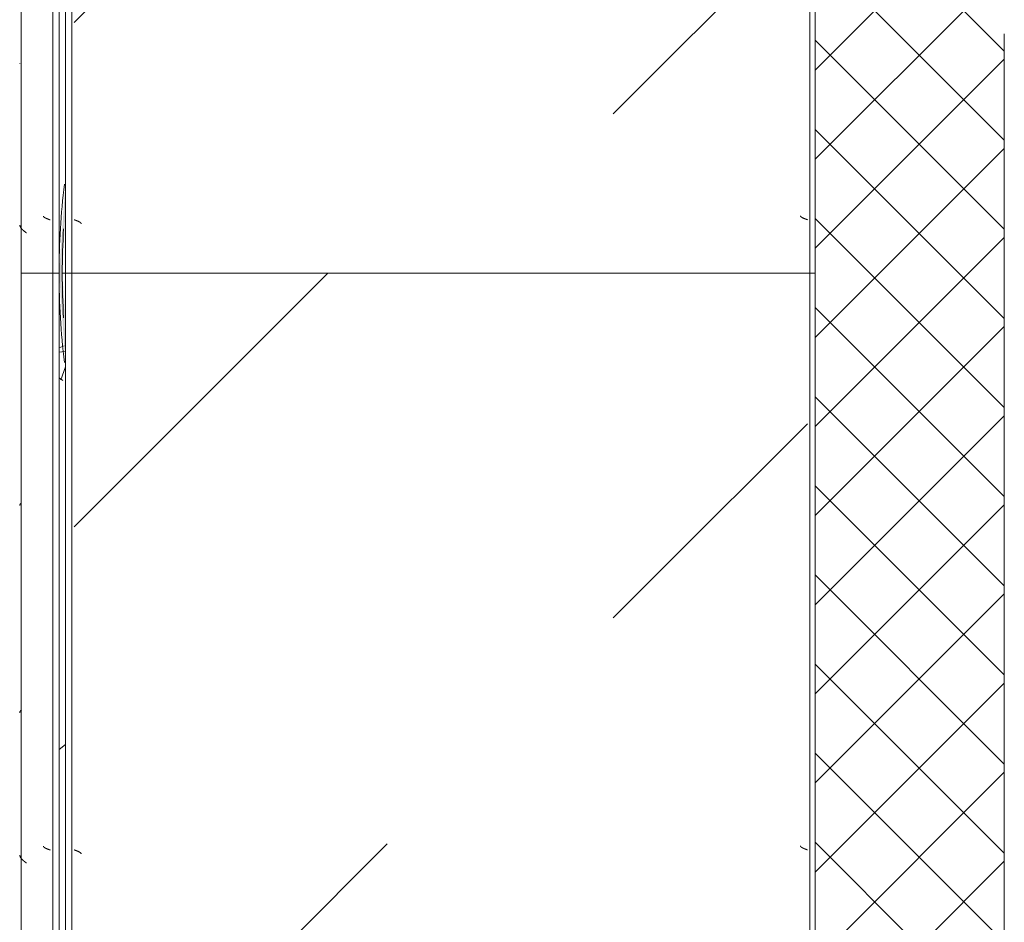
# Model space of a CAD drawing. Header units: millimetres. Extents: x -3267 to 40126, y 29201 to 102288.
# Tile 236 of 256: x 9044 to 9826, y 63164 to 63880. Entities that reach past the tile are written whole.
import ezdxf

# ---------------------------------------------------------------- set-up
doc = ezdxf.new("R2010")
doc.units = ezdxf.units.MM
for name, color, linetype, lineweight in [('A-WALL-____-MCUT', 7, 'Continuous', 9), ('A-WALL-____-PATT', 7, 'Continuous', 9), ('M-EQPM-____-OTLN', 7, 'Continuous', 9)]:
    doc.layers.add(name, color=color, linetype=linetype, lineweight=lineweight)

# ---------------------------------------------------------------- blocks, each defined once
blk = doc.blocks.new('1ЭПК - 1ЭПК-10653673-ВКК_02_К1_З_ЭОМ_кабель_')
at = {"layer": 'M-EQPM-____-OTLN', "true_color": 0xeaeaea}
blk.add_hatch(color=254, dxfattribs=at).paths.add_polyline_path([(-70.62, 595), (-24, 595.8), (0, 597.49), (49.74, 595), (70.62, 595), (0, 600), (-24, 598.3)])
at = {"layer": 'M-EQPM-____-OTLN', "color": 253, "true_color": 0xaaaaaa}
for radius, start, end in [(600, 90.00004, 96.76663), (597.49, 86.60632, 93.39375), (600, 83.23352, 89.99989)]:
    blk.add_arc((0, 0), radius, start, end, dxfattribs=at)
blk = doc.blocks.new('FP_141-ВКК_02_К1_З_ЭОМ_кабель_')
at = {"layer": 'M-EQPM-____-OTLN', "color": 253, "true_color": 0xaaaaaa}
for p, q in [((1600, 630.11), (0, 630.11)), ((166.44, 631.21), (166.36, 631.19)), ((166.52, 631.24), (166.44, 631.21)), ((166.59, 631.25), (166.52, 631.24)), ((166.67, 631.27), (166.59, 631.25)), ((166.75, 631.27), (166.67, 631.27)), ((166.82, 631.28), (166.75, 631.27))]:
    blk.add_line(p, q, dxfattribs=at)
blk = doc.blocks.new('ПР_Крышка пояса - Тип 1-V140-ВКК_02_К1_З_ЭОМ_кабель_')
at = {"layer": 'M-EQPM-____-OTLN', "true_color": 0xaaaaaa}
h = blk.add_hatch(dxfattribs=at)
h.set_pattern_fill('FP_66', color=253, style=0, pattern_type=2)
h.set_pattern_definition([(320.116, (-63960, 7884.42), (-31.8804, -362.8687), [38.035, -418.388]), (264.979, (-63960, 7884.4), (382.1136, 70.1924), [30.356, -333.911]), (10.409, (-63962.66, 7854.18), (350.2335, -292.6756), [32.376, -356.132]), (316.302, (-63858.4, 7884.4), (-84.086, -539.927), [57.037, -627.411]), (6.609, (-63865.4, 7839.4), (494.8554, -472.8508), [48.567, -534.241]), (261.148, (-63858.4, 7884.4), (494.8496, -472.857), [45.536, -500.899]), (291.079, (-63883.8, 7833.83), (-204.5313, -301.9806), [37.963, -417.597]), (235.89, (-63883.8, 7833.83), (368.3755, -123.0973), [30.394, -334.332]), (341.523, (-63900.84, 7808.66), (163.8489, -425.0748), [32.367, -356.032]), (307.614, (-63960, 7884.42), (169.11016, -6.15234), [16.721, -313.638, 16.721, -322.758, -335.679]), (307.614, (-63960, 7884.42), (169.11016, -6.15234), [-669.838, 16.721, -318.958]), (277.531, (-63960, 7884.42), (200.36217, -133.088), [16.696, -176.575, 16.696, -305.591, -127.751]), (277.531, (-63960, 7884.42), (200.36217, -133.088), [-515.558, 16.696, -111.055]), (237.393, (-63960, 7997.24), (-11.4573, -270.066), [16.715, -109.913, 16.715, -378.366, -524.242]), (237.393, (-63960, 7997.24), (-11.4573, -270.066), [-521.709, 16.715, -507.527]), (227.382, (-63960, 8047.83), (50.8514, -295.0393), [16.727, -148.004, 16.727, -618.375]), (227.382, (-63960, 8047.83), (50.8514, -295.0393), [-181.458, -245.829, 16.727, -355.819])])
h.paths.add_polyline_path([(0, 600), (0, 600), (84.49, 595), (1600, 595), (1600, 600), (0, 600)])
h.paths.add_polyline_path([(0, 595), (35.28, 595), (0, 597.49)])
at = {"layer": 'M-EQPM-____-OTLN', "color": 253, "true_color": 0xaaaaaa}
for p, q in [((0, 629.98), (0, 630.11)), ((0, 595), (0, 597.49))]:
    blk.add_line(p, q, dxfattribs=at)
blk.add_blockref('FP_141-ВКК_02_К1_З_ЭОМ_кабель_', (0, 0), dxfattribs=at)
blk = doc.blocks.new('FP_143-ВКК_02_К1_З_ЭОМ_кабель_')
at = {"layer": 'M-EQPM-____-OTLN', "color": 253, "true_color": 0xaaaaaa}
for p, q in [((1600, 630.11), (0, 630.11)), ((1251.28, 631.28), (1251.36, 631.27)), ((1251.36, 631.27), (1251.45, 631.26)), ((1251.45, 631.26), (1251.54, 631.25)), ((1251.54, 631.25), (1251.62, 631.23)), ((1251.62, 631.23), (1251.71, 631.21)), ((1251.71, 631.21), (1251.8, 631.18)), ((1251.8, 631.18), (1251.89, 631.15)), ((1251.89, 631.15), (1251.97, 631.12)), ((1251.97, 631.12), (1252.06, 631.08)), ((1252.06, 631.08), (1252.15, 631.04)), ((1252.15, 631.04), (1252.24, 630.99)), ((1252.24, 630.99), (1252.32, 630.94)), ((1252.32, 630.94), (1252.41, 630.89)), ((1252.41, 630.89), (1252.5, 630.83)), ((1252.5, 630.83), (1252.59, 630.77)), ((1252.59, 630.77), (1252.67, 630.71)), ((1252.67, 630.71), (1252.76, 630.64)), ((1252.76, 630.64), (1252.85, 630.57)), ((1252.85, 630.57), (1252.93, 630.49)), ((1252.93, 630.49), (1253.02, 630.41)), ((1253.02, 630.41), (1253.11, 630.33)), ((1253.11, 630.33), (1253.2, 630.24)), ((1253.2, 630.24), (1253.28, 630.15)), ((1253.28, 630.15), (1253.37, 630.06)), ((1253.37, 630.06), (1253.46, 629.96)), ((1415.65, 631.28), (1415.74, 631.27)), ((1415.74, 631.27), (1415.83, 631.26)), ((1415.83, 631.26), (1415.91, 631.25)), ((1415.91, 631.25), (1416, 631.23)), ((1416, 631.23), (1416.09, 631.21)), ((1416.09, 631.21), (1416.18, 631.18)), ((1416.18, 631.18), (1416.26, 631.15)), ((1416.26, 631.15), (1416.35, 631.12)), ((1416.35, 631.12), (1416.44, 631.08)), ((1416.44, 631.08), (1416.53, 631.04)), ((1416.53, 631.04), (1416.62, 630.99)), ((1416.62, 630.99), (1416.7, 630.94)), ((1416.7, 630.94), (1416.79, 630.88)), ((1416.79, 630.88), (1416.88, 630.83)), ((1416.88, 630.83), (1416.97, 630.76)), ((1416.97, 630.76), (1417.06, 630.7)), ((1417.06, 630.7), (1417.14, 630.63)), ((1417.14, 630.63), (1417.23, 630.55)), ((1417.23, 630.55), (1417.32, 630.48)), ((1417.32, 630.48), (1417.41, 630.4)), ((1417.41, 630.4), (1417.49, 630.31)), ((1417.49, 630.31), (1417.58, 630.22)), ((1417.58, 630.22), (1417.67, 630.13)), ((1417.67, 630.13), (1417.76, 630.04))]:
    blk.add_line(p, q, dxfattribs=at)
blk = doc.blocks.new('ПР_Крышка пояса - Тип 1-V142-ВКК_02_К1_З_ЭОМ_кабель_')
at = {"layer": 'M-EQPM-____-OTLN', "true_color": 0xaaaaaa}
h = blk.add_hatch(dxfattribs=at)
h.set_pattern_fill('FP_67', color=253, style=0, pattern_type=2)
h.set_pattern_definition([(320.116, (-62360, 7884.42), (-31.8804, -362.8687), [38.035, -418.388]), (264.979, (-62360, 7884.4), (382.1136, 70.1924), [30.356, -333.911]), (10.409, (-62362.66, 7854.18), (350.2335, -292.6756), [32.376, -356.132]), (316.302, (-62258.4, 7884.4), (-84.086, -539.927), [57.037, -627.411]), (6.609, (-62265.4, 7839.4), (494.8554, -472.8508), [48.567, -534.241]), (261.148, (-62258.4, 7884.4), (494.8496, -472.857), [45.536, -500.899]), (291.079, (-62283.8, 7833.83), (-204.5313, -301.9806), [37.963, -417.597]), (235.89, (-62283.8, 7833.83), (368.3755, -123.0973), [30.394, -334.332]), (341.523, (-62300.84, 7808.66), (163.8489, -425.0748), [32.367, -356.032]), (307.614, (-62360, 7884.42), (169.11016, -6.15234), [16.721, -313.638, 16.721, -322.758, -335.679]), (307.614, (-62360, 7884.42), (169.11016, -6.15234), [-669.838, 16.721, -318.958]), (277.531, (-62360, 7884.42), (200.36217, -133.088), [16.696, -176.575, 16.696, -305.591, -127.751]), (277.531, (-62360, 7884.42), (200.36217, -133.088), [-515.558, 16.696, -111.055]), (237.393, (-62360, 7997.24), (-11.4573, -270.066), [16.715, -109.913, 16.715, -378.366, -524.242]), (237.393, (-62360, 7997.24), (-11.4573, -270.066), [-521.709, 16.715, -507.527]), (227.382, (-62360, 8047.83), (50.8514, -295.0393), [16.727, -148.004, 16.727, -618.375]), (227.382, (-62360, 8047.83), (50.8514, -295.0393), [-181.458, -245.829, 16.727, -355.819])])
h.paths.add_polyline_path([(0, 595), (1529.38, 595), (1599.97, 600), (0, 600)])
h.paths.add_polyline_path([(1564.73, 595), (1600, 595), (1600, 597.49)])
at = {"layer": 'M-EQPM-____-OTLN', "color": 253, "true_color": 0xaaaaaa}
for p, q in [((1600, 630.11), (1600, 629.98)), ((1600, 597.49), (1600, 595))]:
    blk.add_line(p, q, dxfattribs=at)
blk.add_blockref('FP_143-ВКК_02_К1_З_ЭОМ_кабель_', (0, 0), dxfattribs=at)
blk = doc.blocks.new('FP_566-ВКК_02_К1_З_ЭОМ_кабель_')
at = {"layer": 'M-EQPM-____-OTLN', "color": 7, "true_color": 0xffffff}
for p, q in [((841.71, 586.03), (841.66, 585.91)), ((841.76, 586.16), (841.71, 586.03)), ((841.81, 586.29), (841.76, 586.16)), ((841.85, 586.41), (841.81, 586.29)), ((841.9, 586.54), (841.85, 586.41)), ((841.95, 586.67), (841.9, 586.54)), ((842, 586.8), (841.95, 586.67)), ((842.05, 586.93), (842, 586.8)), ((842.1, 587.07), (842.05, 586.93)), ((842.15, 587.2), (842.1, 587.07)), ((842.19, 587.33), (842.15, 587.2)), ((842.24, 587.46), (842.19, 587.33)), ((842.29, 587.6), (842.24, 587.46)), ((842.34, 587.73), (842.29, 587.6)), ((842.39, 587.87), (842.34, 587.73)), ((842.44, 588), (842.39, 587.87)), ((839.39, 582.49), (839.34, 582.49)), ((839.44, 582.5), (839.39, 582.49)), ((839.48, 582.51), (839.44, 582.5)), ((839.53, 582.52), (839.48, 582.51)), ((839.58, 582.54), (839.53, 582.52)), ((839.62, 582.56), (839.58, 582.54)), ((839.67, 582.58), (839.62, 582.56)), ((839.72, 582.61), (839.67, 582.58)), ((839.77, 582.64), (839.72, 582.61)), ((839.81, 582.67), (839.77, 582.64)), ((839.86, 582.7), (839.81, 582.67)), ((839.91, 582.74), (839.86, 582.7)), ((839.95, 582.78), (839.91, 582.74)), ((840, 582.82), (839.95, 582.78)), ((840.06, 582.88), (840.01, 582.83)), ((840.1, 582.93), (840.06, 582.88)), ((840.15, 582.98), (840.1, 582.93)), ((840.2, 583.04), (840.15, 582.98)), ((840.25, 583.1), (840.2, 583.04)), ((840.3, 583.17), (840.25, 583.1)), ((840.35, 583.23), (840.3, 583.17)), ((840.4, 583.3), (840.35, 583.23)), ((840.44, 583.37), (840.4, 583.3)), ((840.49, 583.45), (840.44, 583.37)), ((840.54, 583.52), (840.49, 583.45)), ((840.59, 583.6), (840.54, 583.52)), ((840.64, 583.68), (840.59, 583.6)), ((840.69, 583.77), (840.64, 583.68)), ((840.74, 583.86), (840.69, 583.77)), ((840.78, 583.95), (840.74, 583.86)), ((840.83, 584.04), (840.78, 583.95)), ((840.88, 584.13), (840.83, 584.04)), ((840.93, 584.23), (840.88, 584.13)), ((840.98, 584.33), (840.93, 584.23)), ((841.03, 584.43), (840.98, 584.33)), ((841.08, 584.53), (841.03, 584.43)), ((841.12, 584.64), (841.08, 584.53)), ((841.17, 584.74), (841.12, 584.64)), ((841.22, 584.85), (841.17, 584.74)), ((841.27, 584.96), (841.22, 584.85)), ((841.32, 585.08), (841.27, 584.96)), ((841.37, 585.19), (841.32, 585.08)), ((841.42, 585.31), (841.37, 585.19)), ((841.46, 585.42), (841.42, 585.31)), ((841.51, 585.54), (841.46, 585.42)), ((841.56, 585.66), (841.51, 585.54)), ((841.61, 585.79), (841.56, 585.66)), ((841.66, 585.91), (841.61, 585.79))]:
    blk.add_line(p, q, dxfattribs=at)
blk = doc.blocks.new('FP_567-ВКК_02_К1_З_ЭОМ_кабель_')
at = {"layer": 'M-EQPM-____-OTLN', "color": 7, "true_color": 0xffffff}
for p, q in [((843.07, 7.86), (843.02, 7.73)), ((843.12, 7.99), (843.07, 7.86)), ((843.17, 8.11), (843.12, 7.99)), ((843.22, 8.24), (843.17, 8.11)), ((843.27, 8.37), (843.22, 8.24)), ((843.32, 8.49), (843.27, 8.37)), ((843.37, 8.61), (843.32, 8.49)), ((843.42, 8.74), (843.37, 8.61)), ((843.47, 8.86), (843.42, 8.74)), ((843.52, 8.97), (843.47, 8.86)), ((843.56, 9.09), (843.52, 8.97)), ((843.61, 9.21), (843.56, 9.09)), ((843.66, 9.32), (843.61, 9.21)), ((843.71, 9.43), (843.66, 9.32)), ((843.76, 9.54), (843.71, 9.43)), ((843.81, 9.65), (843.76, 9.54)), ((843.86, 9.75), (843.81, 9.65)), ((843.91, 9.86), (843.86, 9.75)), ((843.96, 9.96), (843.91, 9.86)), ((844.01, 10.06), (843.96, 9.96)), ((844.06, 10.16), (844.01, 10.06)), ((844.1, 10.25), (844.06, 10.16)), ((844.15, 10.34), (844.1, 10.25)), ((844.2, 10.43), (844.15, 10.34)), ((844.25, 10.52), (844.2, 10.43)), ((844.3, 10.6), (844.25, 10.52)), ((844.35, 10.69), (844.3, 10.6)), ((844.4, 10.76), (844.35, 10.69)), ((844.45, 10.84), (844.4, 10.76)), ((844.5, 10.91), (844.45, 10.84)), ((844.55, 10.99), (844.5, 10.91)), ((844.6, 11.05), (844.55, 10.99)), ((844.64, 11.12), (844.6, 11.05)), ((844.69, 11.18), (844.64, 11.12)), ((844.74, 11.24), (844.69, 11.18)), ((844.79, 11.3), (844.74, 11.24)), ((844.84, 11.35), (844.79, 11.3)), ((844.89, 11.4), (844.84, 11.35)), ((844.94, 11.45), (844.89, 11.4)), ((844.99, 11.49), (844.94, 11.45)), ((845.04, 11.53), (844.99, 11.49)), ((845.09, 11.57), (845.04, 11.53)), ((845.14, 11.61), (845.09, 11.57)), ((845.18, 11.64), (845.14, 11.61)), ((845.23, 11.66), (845.18, 11.64)), ((845.28, 11.69), (845.23, 11.66)), ((845.33, 11.71), (845.28, 11.69)), ((845.38, 11.73), (845.33, 11.71)), ((845.43, 11.74), (845.38, 11.73)), ((845.48, 11.76), (845.43, 11.74)), ((845.53, 11.76), (845.48, 11.76)), ((845.58, 11.77), (845.53, 11.76)), ((842.53, 6.39), (842.48, 6.26)), ((842.58, 6.53), (842.53, 6.39)), ((842.63, 6.66), (842.58, 6.53)), ((842.68, 6.8), (842.63, 6.66)), ((842.73, 6.93), (842.68, 6.8)), ((842.78, 7.07), (842.73, 6.93)), ((842.83, 7.2), (842.78, 7.07)), ((842.88, 7.33), (842.83, 7.2)), ((842.93, 7.46), (842.88, 7.33)), ((842.98, 7.6), (842.93, 7.46)), ((843.02, 7.73), (842.98, 7.6))]:
    blk.add_line(p, q, dxfattribs=at)
blk = doc.blocks.new('ПР_Низ пояс - Тип 1-V565-ВКК_02_К1_З_ЭОМ_кабель_')
at = {"layer": 'M-EQPM-____-OTLN', "true_color": 0xffffff}
h = blk.add_hatch(dxfattribs=at)
h.set_pattern_fill('FP_225', style=0, pattern_type=2)
h.set_pattern_definition([(135, (-62660, 6950), (-1000, 1e-13), [50, -1364.214]), (135, (-62160, 6950), (-1000, 1e-13), [50, -1364.214]), (135, (-62160, 7450), (-1000, 1e-13), [50, -1364.214]), (135, (-62874.64, 7664.64), (-1000, 1e-13), [403.55, -1010.664]), (135, (-62374.64, 7664.64), (-1000, 1e-13), [403.55, -1010.664]), (135, (-62874.64, 7164.64), (-1000, 1e-13), [403.55, -1010.664]), (135, (-62374.64, 7164.64), (-1000, 1e-13), [453.55, -960.664])])
h.paths.add_polyline_path([(800, 6.26), (2400, 6.26), (2400, 588), (800, 588), (800, 19.98)])
at = {"layer": 'M-EQPM-____-OTLN', "color": 253, "true_color": 0xaaaaaa}
for p, q in [((800, 590), (800, 595)), ((800, 595), (2400, 595)), ((800, 588), (800, 590)), ((800, 590), (2400, 590)), ((800, 6.26), (800, 588)), ((800, 4.26), (800, 6.26)), ((800, 0), (800, 4.26)), ((800, 4.26), (2400, 4.26)), ((800, 0), (2400, 0))]:
    blk.add_line(p, q, dxfattribs=at)
for name in ['FP_566-ВКК_02_К1_З_ЭОМ_кабель_', 'FP_567-ВКК_02_К1_З_ЭОМ_кабель_']:
    blk.add_blockref(name, (0, 0), dxfattribs=at)
blk = doc.blocks.new('FP_569-ВКК_02_К1_З_ЭОМ_кабель_')
at = {"layer": 'M-EQPM-____-OTLN', "color": 7, "true_color": 0xffffff}
for p, q in [((43.25, 609.48), (43.2, 609.36)), ((43.3, 609.6), (43.25, 609.48)), ((43.35, 609.72), (43.3, 609.6)), ((43.4, 609.83), (43.35, 609.72)), ((43.45, 609.95), (43.4, 609.83)), ((43.5, 610.06), (43.45, 609.95)), ((43.55, 610.18), (43.5, 610.06)), ((43.6, 610.28), (43.55, 610.18)), ((43.65, 610.39), (43.6, 610.28)), ((43.69, 610.5), (43.65, 610.39)), ((43.74, 610.6), (43.69, 610.5)), ((43.79, 610.7), (43.74, 610.6)), ((43.84, 610.8), (43.79, 610.7)), ((43.89, 610.9), (43.84, 610.8)), ((43.94, 610.99), (43.89, 610.9)), ((43.99, 611.09), (43.94, 610.99)), ((44.04, 611.18), (43.99, 611.09)), ((44.09, 611.26), (44.04, 611.18)), ((44.14, 611.35), (44.09, 611.26)), ((44.19, 611.43), (44.14, 611.35)), ((44.23, 611.51), (44.19, 611.43)), ((44.28, 611.58), (44.23, 611.51)), ((44.33, 611.66), (44.28, 611.58)), ((44.38, 611.73), (44.33, 611.66)), ((44.43, 611.8), (44.38, 611.73)), ((44.48, 611.86), (44.43, 611.8)), ((44.53, 611.93), (44.48, 611.86)), ((44.58, 611.98), (44.53, 611.93)), ((44.63, 612.04), (44.58, 611.98)), ((44.68, 612.09), (44.63, 612.04)), ((44.73, 612.14), (44.68, 612.09)), ((44.77, 612.19), (44.73, 612.14)), ((44.82, 612.24), (44.77, 612.19)), ((44.87, 612.28), (44.82, 612.24)), ((44.92, 612.31), (44.87, 612.28)), ((44.97, 612.35), (44.92, 612.31)), ((45.02, 612.38), (44.97, 612.35)), ((45.07, 612.41), (45.02, 612.38)), ((45.12, 612.43), (45.07, 612.41)), ((45.17, 612.45), (45.12, 612.43)), ((45.22, 612.47), (45.17, 612.45)), ((45.27, 612.49), (45.22, 612.47)), ((45.31, 612.5), (45.27, 612.49)), ((45.36, 612.51), (45.31, 612.5)), ((45.41, 612.51), (45.36, 612.51)), ((42.37, 607.14), (42.32, 607)), ((42.42, 607.27), (42.37, 607.14)), ((42.47, 607.41), (42.42, 607.27)), ((42.52, 607.54), (42.47, 607.41)), ((42.57, 607.67), (42.52, 607.54)), ((42.61, 607.81), (42.57, 607.67)), ((42.66, 607.94), (42.61, 607.81)), ((42.71, 608.08), (42.66, 607.94)), ((42.76, 608.21), (42.71, 608.08)), ((42.81, 608.34), (42.76, 608.21)), ((42.86, 608.47), (42.81, 608.34)), ((42.91, 608.6), (42.86, 608.47)), ((42.96, 608.73), (42.91, 608.6)), ((43.01, 608.86), (42.96, 608.73)), ((43.06, 608.98), (43.01, 608.86)), ((43.11, 609.11), (43.06, 608.98)), ((43.15, 609.23), (43.11, 609.11)), ((43.2, 609.36), (43.15, 609.23))]:
    blk.add_line(p, q, dxfattribs=at)
blk = doc.blocks.new('FP_570-ВКК_02_К1_З_ЭОМ_кабель_')
at = {"layer": 'M-EQPM-____-OTLN', "color": 7, "true_color": 0xffffff}
for p, q in [((32.17, 626.13), (32.07, 626)), ((32.27, 626.25), (32.17, 626.13)), ((32.37, 626.38), (32.27, 626.25)), ((32.46, 626.5), (32.37, 626.38)), ((32.56, 626.63), (32.46, 626.5)), ((32.66, 626.75), (32.56, 626.63)), ((32.75, 626.88), (32.66, 626.75)), ((32.85, 627), (32.75, 626.88)), ((32.95, 627.13), (32.85, 627)), ((33.05, 627.25), (32.95, 627.13)), ((33.14, 627.37), (33.05, 627.25)), ((33.24, 627.49), (33.14, 627.37)), ((33.34, 627.61), (33.24, 627.49)), ((33.44, 627.73), (33.34, 627.61)), ((33.53, 627.85), (33.44, 627.73)), ((33.63, 627.96), (33.53, 627.85)), ((33.73, 628.08), (33.63, 627.96)), ((33.83, 628.19), (33.73, 628.08)), ((33.92, 628.31), (33.83, 628.19)), ((34.02, 628.42), (33.92, 628.31)), ((34.12, 628.53), (34.02, 628.42)), ((34.22, 628.64), (34.12, 628.53)), ((34.31, 628.75), (34.22, 628.64)), ((34.41, 628.85), (34.31, 628.75)), ((34.51, 628.95), (34.41, 628.85)), ((34.6, 629.06), (34.51, 628.95)), ((34.7, 629.16), (34.6, 629.06)), ((34.8, 629.26), (34.7, 629.16)), ((34.9, 629.35), (34.8, 629.26)), ((34.99, 629.45), (34.9, 629.35)), ((35.09, 629.54), (34.99, 629.45)), ((35.19, 629.63), (35.09, 629.54)), ((35.29, 629.72), (35.19, 629.63)), ((35.38, 629.81), (35.29, 629.72)), ((35.48, 629.89), (35.38, 629.81)), ((35.58, 629.97), (35.48, 629.89)), ((35.68, 630.05), (35.58, 629.97)), ((35.77, 630.13), (35.68, 630.05)), ((35.87, 630.2), (35.77, 630.13)), ((35.97, 630.27), (35.87, 630.2)), ((36.06, 630.34), (35.97, 630.27)), ((36.16, 630.41), (36.06, 630.34)), ((36.26, 630.47), (36.16, 630.41)), ((36.36, 630.54), (36.26, 630.47)), ((36.45, 630.59), (36.36, 630.54)), ((36.55, 630.65), (36.45, 630.59)), ((36.65, 630.7), (36.55, 630.65)), ((36.75, 630.75), (36.65, 630.7)), ((36.84, 630.8), (36.75, 630.75)), ((36.94, 630.85), (36.84, 630.8)), ((37.04, 630.89), (36.94, 630.85)), ((37.14, 630.93), (37.04, 630.89)), ((37.23, 630.96), (37.14, 630.93)), ((37.33, 631), (37.23, 630.96)), ((37.43, 631.03), (37.33, 631)), ((37.53, 631.06), (37.43, 631.03)), ((37.62, 631.08), (37.53, 631.06)), ((37.72, 631.1), (37.62, 631.08)), ((37.82, 631.12), (37.72, 631.1)), ((37.91, 631.14), (37.82, 631.12)), ((38.01, 631.15), (37.91, 631.14)), ((38.11, 631.16), (38.01, 631.15)), ((38.21, 631.16), (38.11, 631.16))]:
    blk.add_line(p, q, dxfattribs=at)
blk = doc.blocks.new('ПР_Перед пояса - Тип 1-V568-ВКК_02_К1_З_ЭОМ_кабель_')
at = {"layer": 'M-EQPM-____-OTLN', "color": 253, "true_color": 0xaaaaaa}
for p, q in [((0, 626), (0, 630)), ((0, 630), (1600, 630)), ((0, 607), (0, 626)), ((0, 605), (0, 607)), ((0, 600), (0, 605)), ((0, 605), (1600, 605)), ((0, 600), (1600, 600))]:
    blk.add_line(p, q, dxfattribs=at)
for name in ['FP_570-ВКК_02_К1_З_ЭОМ_кабель_', 'FP_569-ВКК_02_К1_З_ЭОМ_кабель_']:
    blk.add_blockref(name, (0, 0), dxfattribs=at)
blk = doc.blocks.new('FP_572-ВКК_02_К1_З_ЭОМ_кабель_')
at = {"layer": 'M-EQPM-____-OTLN', "color": 7, "true_color": 0xffffff}
for p, q in [((1941.71, 586.03), (1941.66, 585.91)), ((1941.76, 586.16), (1941.71, 586.03)), ((1941.81, 586.29), (1941.76, 586.16)), ((1941.85, 586.41), (1941.81, 586.29)), ((1941.9, 586.54), (1941.85, 586.41)), ((1941.95, 586.67), (1941.9, 586.54)), ((1942, 586.8), (1941.95, 586.67)), ((1942.05, 586.93), (1942, 586.8)), ((1942.1, 587.07), (1942.05, 586.93)), ((1942.15, 587.2), (1942.1, 587.07)), ((1942.19, 587.33), (1942.15, 587.2)), ((1942.24, 587.46), (1942.19, 587.33)), ((1942.29, 587.6), (1942.24, 587.46)), ((1942.34, 587.73), (1942.29, 587.6)), ((1942.39, 587.87), (1942.34, 587.73)), ((1942.44, 588), (1942.39, 587.87)), ((1939.39, 582.49), (1939.34, 582.49)), ((1939.44, 582.5), (1939.39, 582.49)), ((1939.48, 582.51), (1939.44, 582.5)), ((1939.53, 582.52), (1939.48, 582.51)), ((1939.58, 582.54), (1939.53, 582.52)), ((1939.62, 582.56), (1939.58, 582.54)), ((1939.67, 582.58), (1939.62, 582.56)), ((1939.72, 582.61), (1939.67, 582.58)), ((1939.77, 582.64), (1939.72, 582.61)), ((1939.81, 582.67), (1939.77, 582.64)), ((1939.86, 582.7), (1939.81, 582.67)), ((1939.91, 582.74), (1939.86, 582.7)), ((1939.95, 582.78), (1939.91, 582.74)), ((1940, 582.82), (1939.95, 582.78)), ((1940.06, 582.88), (1940.01, 582.83)), ((1940.1, 582.93), (1940.06, 582.88)), ((1940.15, 582.98), (1940.1, 582.93)), ((1940.2, 583.04), (1940.15, 582.98)), ((1940.25, 583.1), (1940.2, 583.04)), ((1940.3, 583.17), (1940.25, 583.1)), ((1940.35, 583.23), (1940.3, 583.17)), ((1940.4, 583.3), (1940.35, 583.23)), ((1940.44, 583.37), (1940.4, 583.3)), ((1940.49, 583.45), (1940.44, 583.37)), ((1940.54, 583.52), (1940.49, 583.45)), ((1940.59, 583.6), (1940.54, 583.52)), ((1940.64, 583.68), (1940.59, 583.6)), ((1940.69, 583.77), (1940.64, 583.68)), ((1940.74, 583.86), (1940.69, 583.77)), ((1940.78, 583.95), (1940.74, 583.86)), ((1940.83, 584.04), (1940.78, 583.95)), ((1940.88, 584.13), (1940.83, 584.04)), ((1940.93, 584.23), (1940.88, 584.13)), ((1940.98, 584.33), (1940.93, 584.23)), ((1941.03, 584.43), (1940.98, 584.33)), ((1941.08, 584.53), (1941.03, 584.43)), ((1941.12, 584.64), (1941.08, 584.53)), ((1941.17, 584.74), (1941.12, 584.64)), ((1941.22, 584.85), (1941.17, 584.74)), ((1941.27, 584.96), (1941.22, 584.85)), ((1941.32, 585.08), (1941.27, 584.96)), ((1941.37, 585.19), (1941.32, 585.08)), ((1941.42, 585.31), (1941.37, 585.19)), ((1941.46, 585.42), (1941.42, 585.31)), ((1941.51, 585.54), (1941.46, 585.42)), ((1941.56, 585.66), (1941.51, 585.54)), ((1941.61, 585.79), (1941.56, 585.66)), ((1941.66, 585.91), (1941.61, 585.79))]:
    blk.add_line(p, q, dxfattribs=at)
blk = doc.blocks.new('FP_573-ВКК_02_К1_З_ЭОМ_кабель_')
at = {"layer": 'M-EQPM-____-OTLN', "color": 7, "true_color": 0xffffff}
for p, q in [((1943.07, 7.86), (1943.02, 7.73)), ((1943.12, 7.99), (1943.07, 7.86)), ((1943.17, 8.11), (1943.12, 7.99)), ((1943.22, 8.24), (1943.17, 8.11)), ((1943.27, 8.37), (1943.22, 8.24)), ((1943.32, 8.49), (1943.27, 8.37)), ((1943.37, 8.61), (1943.32, 8.49)), ((1943.42, 8.74), (1943.37, 8.61)), ((1943.47, 8.86), (1943.42, 8.74)), ((1943.52, 8.97), (1943.47, 8.86)), ((1943.56, 9.09), (1943.52, 8.97)), ((1943.61, 9.21), (1943.56, 9.09)), ((1943.66, 9.32), (1943.61, 9.21)), ((1943.71, 9.43), (1943.66, 9.32)), ((1943.76, 9.54), (1943.71, 9.43)), ((1943.81, 9.65), (1943.76, 9.54)), ((1943.86, 9.75), (1943.81, 9.65)), ((1943.91, 9.86), (1943.86, 9.75)), ((1943.96, 9.96), (1943.91, 9.86)), ((1944.01, 10.06), (1943.96, 9.96)), ((1944.06, 10.16), (1944.01, 10.06)), ((1944.1, 10.25), (1944.06, 10.16)), ((1944.15, 10.34), (1944.1, 10.25)), ((1944.2, 10.43), (1944.15, 10.34)), ((1944.25, 10.52), (1944.2, 10.43)), ((1944.3, 10.6), (1944.25, 10.52)), ((1944.35, 10.69), (1944.3, 10.6)), ((1944.4, 10.76), (1944.35, 10.69)), ((1944.45, 10.84), (1944.4, 10.76)), ((1944.5, 10.91), (1944.45, 10.84)), ((1944.55, 10.99), (1944.5, 10.91)), ((1944.6, 11.05), (1944.55, 10.99)), ((1944.64, 11.12), (1944.6, 11.05)), ((1944.69, 11.18), (1944.64, 11.12)), ((1944.74, 11.24), (1944.69, 11.18)), ((1944.79, 11.3), (1944.74, 11.24)), ((1944.84, 11.35), (1944.79, 11.3)), ((1944.89, 11.4), (1944.84, 11.35)), ((1944.94, 11.45), (1944.89, 11.4)), ((1944.99, 11.49), (1944.94, 11.45)), ((1945.04, 11.53), (1944.99, 11.49)), ((1945.09, 11.57), (1945.04, 11.53)), ((1945.14, 11.61), (1945.09, 11.57)), ((1945.18, 11.64), (1945.14, 11.61)), ((1945.23, 11.66), (1945.18, 11.64)), ((1945.28, 11.69), (1945.23, 11.66)), ((1945.33, 11.71), (1945.28, 11.69)), ((1945.38, 11.73), (1945.33, 11.71)), ((1945.43, 11.74), (1945.38, 11.73)), ((1945.48, 11.76), (1945.43, 11.74)), ((1945.53, 11.76), (1945.48, 11.76)), ((1945.58, 11.77), (1945.53, 11.76)), ((1942.53, 6.39), (1942.48, 6.26)), ((1942.58, 6.53), (1942.53, 6.39)), ((1942.63, 6.66), (1942.58, 6.53)), ((1942.68, 6.8), (1942.63, 6.66)), ((1942.73, 6.93), (1942.68, 6.8)), ((1942.78, 7.07), (1942.73, 6.93)), ((1942.83, 7.2), (1942.78, 7.07)), ((1942.88, 7.33), (1942.83, 7.2)), ((1942.93, 7.46), (1942.88, 7.33)), ((1942.98, 7.6), (1942.93, 7.46)), ((1943.02, 7.73), (1942.98, 7.6))]:
    blk.add_line(p, q, dxfattribs=at)
blk = doc.blocks.new('ПР_Низ пояс - Тип 1-V571-ВКК_02_К1_З_ЭОМ_кабель_')
at = {"layer": 'M-EQPM-____-OTLN', "true_color": 0xffffff}
h = blk.add_hatch(dxfattribs=at)
h.set_pattern_fill('FP_226', style=0, pattern_type=2)
h.set_pattern_definition([(135, (-61060, 6950), (-1000, 1e-13), [50, -1364.214]), (135, (-60560, 6950), (-1000, 1e-13), [50, -1364.214]), (135, (-60560, 7450), (-1000, 1e-13), [50, -1364.214]), (135, (-61274.64, 7664.64), (-1000, 1e-13), [403.55, -1010.664]), (135, (-60774.64, 7664.64), (-1000, 1e-13), [403.55, -1010.664]), (135, (-61274.64, 7164.64), (-1000, 1e-13), [403.55, -1010.664]), (135, (-60774.64, 7164.64), (-1000, 1e-13), [453.55, -960.664])])
h.paths.add_polyline_path([(800, 6.26), (2400, 6.26), (2400, 588), (800, 588), (800, 19.98)])
at = {"layer": 'M-EQPM-____-OTLN', "color": 253, "true_color": 0xaaaaaa}
for p, q in [((800, 595), (2400, 595)), ((2400, 595), (2400, 590)), ((800, 590), (2400, 590)), ((2400, 590), (2400, 588)), ((2400, 588), (2400, 6.26)), ((800, 4.26), (2400, 4.26)), ((800, 0), (2400, 0)), ((2400, 6.26), (2400, 4.26)), ((2400, 4.26), (2400, 0))]:
    blk.add_line(p, q, dxfattribs=at)
for name in ['FP_572-ВКК_02_К1_З_ЭОМ_кабель_', 'FP_573-ВКК_02_К1_З_ЭОМ_кабель_']:
    blk.add_blockref(name, (0, 0), dxfattribs=at)
blk = doc.blocks.new('FP_575-ВКК_02_К1_З_ЭОМ_кабель_')
at = {"layer": 'M-EQPM-____-OTLN', "color": 7, "true_color": 0xffffff}
for p, q in [((1143.25, 609.48), (1143.2, 609.36)), ((1143.3, 609.6), (1143.25, 609.48)), ((1143.35, 609.72), (1143.3, 609.6)), ((1143.4, 609.83), (1143.35, 609.72)), ((1143.45, 609.95), (1143.4, 609.83)), ((1143.5, 610.06), (1143.45, 609.95)), ((1143.55, 610.18), (1143.5, 610.06)), ((1143.6, 610.28), (1143.55, 610.18)), ((1143.65, 610.39), (1143.6, 610.28)), ((1143.69, 610.5), (1143.65, 610.39)), ((1143.74, 610.6), (1143.69, 610.5)), ((1143.79, 610.7), (1143.74, 610.6)), ((1143.84, 610.8), (1143.79, 610.7)), ((1143.89, 610.9), (1143.84, 610.8)), ((1143.94, 610.99), (1143.89, 610.9)), ((1143.99, 611.09), (1143.94, 610.99)), ((1144.04, 611.18), (1143.99, 611.09)), ((1144.09, 611.26), (1144.04, 611.18)), ((1144.14, 611.35), (1144.09, 611.26)), ((1144.19, 611.43), (1144.14, 611.35)), ((1144.23, 611.51), (1144.19, 611.43)), ((1144.28, 611.58), (1144.23, 611.51)), ((1144.33, 611.66), (1144.28, 611.58)), ((1144.38, 611.73), (1144.33, 611.66)), ((1144.43, 611.8), (1144.38, 611.73)), ((1144.48, 611.86), (1144.43, 611.8)), ((1144.53, 611.93), (1144.48, 611.86)), ((1144.58, 611.98), (1144.53, 611.93)), ((1144.63, 612.04), (1144.58, 611.98)), ((1144.68, 612.09), (1144.63, 612.04)), ((1144.73, 612.14), (1144.68, 612.09)), ((1144.77, 612.19), (1144.73, 612.14)), ((1144.82, 612.24), (1144.77, 612.19)), ((1144.87, 612.28), (1144.82, 612.24)), ((1144.92, 612.31), (1144.87, 612.28)), ((1144.97, 612.35), (1144.92, 612.31)), ((1145.02, 612.38), (1144.97, 612.35)), ((1145.07, 612.41), (1145.02, 612.38)), ((1145.12, 612.43), (1145.07, 612.41)), ((1145.17, 612.45), (1145.12, 612.43)), ((1145.22, 612.47), (1145.17, 612.45)), ((1145.27, 612.49), (1145.22, 612.47)), ((1145.31, 612.5), (1145.27, 612.49)), ((1145.36, 612.51), (1145.31, 612.5)), ((1145.41, 612.51), (1145.36, 612.51)), ((1142.37, 607.14), (1142.32, 607)), ((1142.42, 607.27), (1142.37, 607.14)), ((1142.47, 607.41), (1142.42, 607.27)), ((1142.52, 607.54), (1142.47, 607.41)), ((1142.57, 607.67), (1142.52, 607.54)), ((1142.61, 607.81), (1142.57, 607.67)), ((1142.66, 607.94), (1142.61, 607.81)), ((1142.71, 608.08), (1142.66, 607.94)), ((1142.76, 608.21), (1142.71, 608.08)), ((1142.81, 608.34), (1142.76, 608.21)), ((1142.86, 608.47), (1142.81, 608.34)), ((1142.91, 608.6), (1142.86, 608.47)), ((1142.96, 608.73), (1142.91, 608.6)), ((1143.01, 608.86), (1142.96, 608.73)), ((1143.06, 608.98), (1143.01, 608.86)), ((1143.11, 609.11), (1143.06, 608.98)), ((1143.15, 609.23), (1143.11, 609.11)), ((1143.2, 609.36), (1143.15, 609.23))]:
    blk.add_line(p, q, dxfattribs=at)
blk = doc.blocks.new('FP_576-ВКК_02_К1_З_ЭОМ_кабель_')
at = {"layer": 'M-EQPM-____-OTLN', "color": 7, "true_color": 0xffffff}
for p, q in [((1132.17, 626.13), (1132.07, 626)), ((1132.27, 626.25), (1132.17, 626.13)), ((1132.37, 626.38), (1132.27, 626.25)), ((1132.46, 626.5), (1132.37, 626.38)), ((1132.56, 626.63), (1132.46, 626.5)), ((1132.66, 626.75), (1132.56, 626.63)), ((1132.75, 626.88), (1132.66, 626.75)), ((1132.85, 627), (1132.75, 626.88)), ((1132.95, 627.13), (1132.85, 627)), ((1133.05, 627.25), (1132.95, 627.13)), ((1133.14, 627.37), (1133.05, 627.25)), ((1133.24, 627.49), (1133.14, 627.37)), ((1133.34, 627.61), (1133.24, 627.49)), ((1133.44, 627.73), (1133.34, 627.61)), ((1133.53, 627.85), (1133.44, 627.73)), ((1133.63, 627.96), (1133.53, 627.85)), ((1133.73, 628.08), (1133.63, 627.96)), ((1133.83, 628.19), (1133.73, 628.08)), ((1133.92, 628.31), (1133.83, 628.19)), ((1134.02, 628.42), (1133.92, 628.31)), ((1134.12, 628.53), (1134.02, 628.42)), ((1134.22, 628.64), (1134.12, 628.53)), ((1134.31, 628.75), (1134.22, 628.64)), ((1134.41, 628.85), (1134.31, 628.75)), ((1134.51, 628.95), (1134.41, 628.85)), ((1134.6, 629.06), (1134.51, 628.95)), ((1134.7, 629.16), (1134.6, 629.06)), ((1134.8, 629.26), (1134.7, 629.16)), ((1134.9, 629.35), (1134.8, 629.26)), ((1134.99, 629.45), (1134.9, 629.35)), ((1135.09, 629.54), (1134.99, 629.45)), ((1135.19, 629.63), (1135.09, 629.54)), ((1135.29, 629.72), (1135.19, 629.63)), ((1135.38, 629.81), (1135.29, 629.72)), ((1135.48, 629.89), (1135.38, 629.81)), ((1135.58, 629.97), (1135.48, 629.89)), ((1135.68, 630.05), (1135.58, 629.97)), ((1135.77, 630.13), (1135.68, 630.05)), ((1135.87, 630.2), (1135.77, 630.13)), ((1135.97, 630.27), (1135.87, 630.2)), ((1136.06, 630.34), (1135.97, 630.27)), ((1136.16, 630.41), (1136.06, 630.34)), ((1136.26, 630.47), (1136.16, 630.41)), ((1136.36, 630.54), (1136.26, 630.47)), ((1136.45, 630.59), (1136.36, 630.54)), ((1136.55, 630.65), (1136.45, 630.59)), ((1136.65, 630.7), (1136.55, 630.65)), ((1136.75, 630.75), (1136.65, 630.7)), ((1136.84, 630.8), (1136.75, 630.75)), ((1136.94, 630.85), (1136.84, 630.8)), ((1137.04, 630.89), (1136.94, 630.85)), ((1137.14, 630.93), (1137.04, 630.89)), ((1137.23, 630.96), (1137.14, 630.93)), ((1137.33, 631), (1137.23, 630.96)), ((1137.43, 631.03), (1137.33, 631)), ((1137.53, 631.06), (1137.43, 631.03)), ((1137.62, 631.08), (1137.53, 631.06)), ((1137.72, 631.1), (1137.62, 631.08)), ((1137.82, 631.12), (1137.72, 631.1)), ((1137.91, 631.14), (1137.82, 631.12)), ((1138.01, 631.15), (1137.91, 631.14)), ((1138.11, 631.16), (1138.01, 631.15)), ((1138.21, 631.16), (1138.11, 631.16))]:
    blk.add_line(p, q, dxfattribs=at)
blk = doc.blocks.new('ПР_Перед пояса - Тип 1-V574-ВКК_02_К1_З_ЭОМ_кабель_')
at = {"layer": 'M-EQPM-____-OTLN', "color": 253, "true_color": 0xaaaaaa}
for p, q in [((0, 630), (1600, 630)), ((1600, 630), (1600, 626)), ((1600, 626), (1600, 607)), ((0, 605), (1600, 605)), ((1600, 607), (1600, 605)), ((1600, 605), (1600, 600)), ((0, 600), (1600, 600))]:
    blk.add_line(p, q, dxfattribs=at)
for name in ['FP_576-ВКК_02_К1_З_ЭОМ_кабель_', 'FP_575-ВКК_02_К1_З_ЭОМ_кабель_']:
    blk.add_blockref(name, (0, 0), dxfattribs=at)
blk = doc.blocks.new('Наметкина 10_РД_АРФ_К1_R21_rvt-1-ВКК_02_К1_З_ЭОМ_кабель_')
at = {"layer": 'A-WALL-____-PATT', "true_color": 0xaaaaaa}
h = blk.add_hatch(dxfattribs=at)
h.set_pattern_fill('FP_35', color=253, style=0, pattern_type=2)
h.set_pattern_definition([(45, (0, 0), (-35.35534, 35.35534), []), (135, (0, 0), (-35.35534, -35.35534), [])])
h.paths.add_polyline_path([(8100, 41125), (8100, 42159.68), (7950, 42159.68), (7950, 41125), (8080.3, 41125)])
h.paths.add_polyline_path([(7950, 44259.98), (8100, 44259.98), (8100, 45459.98), (7950, 45459.98), (7950, 44262.55)])
h.paths.add_polyline_path([(8100, 47459.98), (8100, 48659.98), (7950, 48659.98), (7950, 47459.98), (8080.3, 47459.98)])
h.paths.add_polyline_path([(8100, 50659.98), (8100, 51859.98), (7950, 51859.98), (7950, 50659.98), (8080.3, 50659.98)])
h.paths.add_polyline_path([(7950, 53759.98), (8100, 53759.98), (8100, 54959.98), (7950, 54959.98), (7950, 53762.55)])
h.paths.add_polyline_path([(8080.3, 56959.98), (8100, 56959.98), (8100, 58159.98), (7950, 58159.98), (7950, 56959.98)])
h.paths.add_polyline_path([(8100, 60159.98), (8100, 61359.98), (7950, 61359.98), (7950, 60159.98), (8080.3, 60159.98)])
h.paths.add_polyline_path([(7950, 63360), (8100, 63360), (8100, 64560), (7950, 64560), (7950, 63362.55)])
h.paths.add_polyline_path([(8080.3, 66560), (8100, 66560), (8100, 67760), (7950, 67760), (7950, 66560)])
h.paths.add_polyline_path([(7950, 69760), (8100, 69760), (8100, 70960), (7950, 70960), (7950, 69762.55)])
h.paths.add_polyline_path([(7950, 72960), (8100, 72960), (8100, 74160), (7950, 74160), (7950, 72962.55)])
h.paths.add_polyline_path([(8080.3, 76160), (8100, 76160), (8100, 77370), (7950, 77370), (7950, 76160)])
h.paths.add_polyline_path([(8080.3, 79660), (8100, 79660), (8100, 80600), (7950, 80600), (7950, 79660)])
at = {"layer": 'A-WALL-____-MCUT', "color": 253, "true_color": 0xaaaaaa}
blk.add_line((8100, 63360), (8100, 64150), dxfattribs=at)
at = {"layer": 'M-EQPM-____-OTLN', "color": 253, "lineweight": 9, "true_color": 0xaaaaaa, "rotation": 89.99999999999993}
for name, p in [('ПР_Крышка пояса - Тип 1-V140-ВКК_02_К1_З_ЭОМ_кабель_', (7950, 63960)), ('ПР_Перед пояса - Тип 1-V568-ВКК_02_К1_З_ЭОМ_кабель_', (7950, 63960)), ('ПР_Низ пояс - Тип 1-V565-ВКК_02_К1_З_ЭОМ_кабель_', (7950, 63160)), ('1ЭПК - 1ЭПК-10653673-ВКК_02_К1_З_ЭОМ_кабель_', (7950, 63960)), ('ПР_Крышка пояса - Тип 1-V142-ВКК_02_К1_З_ЭОМ_кабель_', (7950, 62360)), ('ПР_Перед пояса - Тип 1-V574-ВКК_02_К1_З_ЭОМ_кабель_', (7950, 62360)), ('ПР_Низ пояс - Тип 1-V571-ВКК_02_К1_З_ЭОМ_кабель_', (7950, 61560))]:
    blk.add_blockref(name, p, dxfattribs=at)

msp = doc.modelspace()

# ---------------------------------------------------------------- block references
at = {"lineweight": 5}
msp.add_blockref('Наметкина 10_РД_АРФ_К1_R21_rvt-1-ВКК_02_К1_З_ЭОМ_кабель_', (1725.58, -281.28), dxfattribs=at)

doc.saveas('drawing.dxf')
